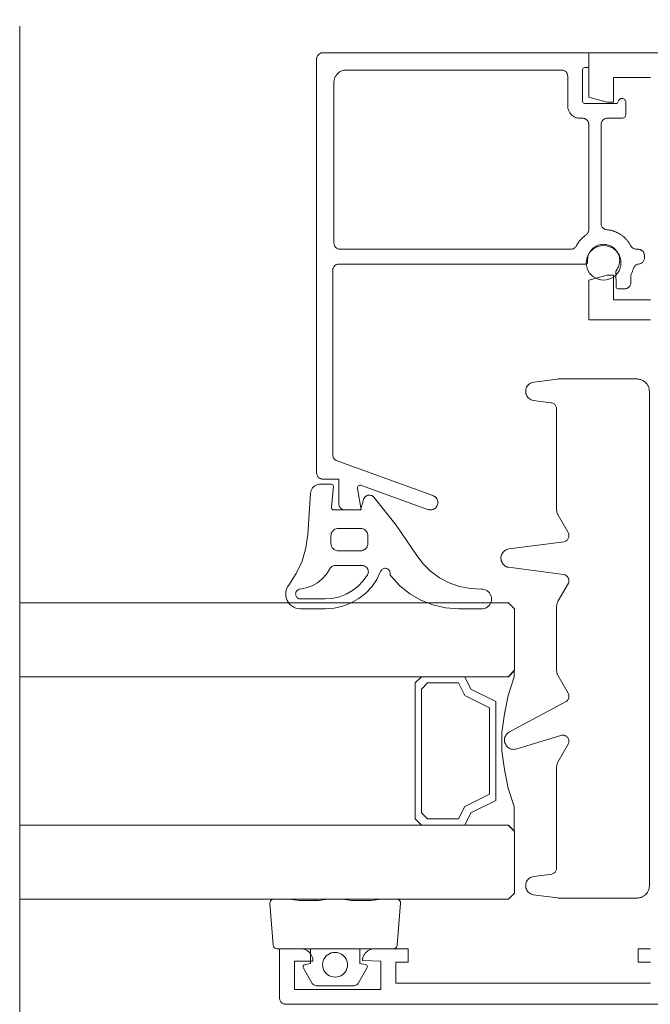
# Paper-space layout 'AD-02 DETAL MONTAŻU DRZWI' of a CAD drawing. Header units: millimetres. Extents: x 0 to 594, y 0 to 550.
# Tile 90 of 99: x 249 to 260, y 477 to 493. Entities that reach past the tile are written whole.
import ezdxf
from ezdxf.xclip import XClip

# ---------------------------------------------------------------- set-up
doc = ezdxf.new("R2010")
doc.units = ezdxf.units.MM
doc.header["$MEASUREMENT"] = 0
doc.header["$XCLIPFRAME"] = 0
doc.linetypes.add('przerywama detal', pattern=[120, 80, -40])
doc.layers.add('A_stolarka_Nr_pióra__1', color=7, linetype='Continuous', lineweight=20)
doc.layers.add('A_stolarka_Nr_pióra__2', color=8, linetype='Continuous', lineweight=13)
doc.layers.add('A_stolarka_Nr_pióra__10', color=7, linetype='Continuous', lineweight=13, true_color=0x4b4b4b)

# ---------------------------------------------------------------- blocks, each defined once
blk = doc.blocks.new('Rysunek_1_1', base_point=(-46422.798, -26825.258))
at = {"layer": 'A_stolarka_Nr_pióra__1', "color": 7, "linetype": 'Continuous', "lineweight": 20, "ltscale": 0.2}
for p, q in [((249.43, 483.765), (257.332, 483.765)), ((257.332, 483.765), (257.432, 483.665)), ((257.432, 482.665), (257.432, 483.665)), ((249.43, 482.565), (257.332, 482.565)), ((257.332, 482.565), (257.432, 482.665)), ((257.227, 481.385), (257.224, 481.382)), ((249.43, 480.165), (257.332, 480.165)), ((257.332, 480.165), (257.432, 480.065)), ((257.432, 479.065), (257.432, 480.065)), ((257.332, 478.965), (257.432, 479.065)), ((249.43, 478.965), (257.332, 478.965))]:
    blk.add_line(p, q, dxfattribs=at)
at = {"layer": 'A_stolarka_Nr_pióra__1', "color": 7, "linetype": 'Continuous', "lineweight": 20, "ltscale": 0.2, "flags": 128}
for points in [[(258.572, 491.845), (259.091, 491.845), (259.12, 491.895), (259.128, 491.906), (259.135, 491.912), (259.144, 491.918), (259.153, 491.922), (259.162, 491.924), (259.172, 491.925), (259.182, 491.924), (259.192, 491.921), (259.201, 491.917), (259.209, 491.912), (259.217, 491.905), (259.223, 491.897), (259.227, 491.888), (259.23, 491.878), (259.232, 491.868), (259.232, 491.665), (259.231, 491.655), (259.228, 491.645), (259.224, 491.636), (259.219, 491.628), (259.212, 491.62), (259.204, 491.614), (259.195, 491.61), (259.184, 491.606), (259.174, 491.605), (258.932, 491.605), (258.922, 491.604), (258.912, 491.603), (258.902, 491.6), (258.893, 491.597), (258.884, 491.593), (258.875, 491.587), (258.867, 491.581), (258.86, 491.574), (258.853, 491.567), (258.848, 491.559), (258.843, 491.55), (258.838, 491.541), (258.835, 491.531), (258.833, 491.522), (258.832, 491.512), (258.832, 489.902), (258.833, 489.889), (258.835, 489.877), (258.839, 489.865), (258.844, 489.854), (258.851, 489.843), (258.859, 489.834), (258.868, 489.825), (258.878, 489.818), (258.889, 489.812), (258.9, 489.807), (258.913, 489.804), (258.932, 489.801), (258.943, 489.8), (258.953, 489.798), (258.963, 489.796), (258.974, 489.794), (258.984, 489.792), (258.994, 489.79), (259.004, 489.787), (259.014, 489.784), (259.024, 489.781), (259.034, 489.778), (259.044, 489.774), (259.054, 489.771), (259.064, 489.767), (259.073, 489.763), (259.083, 489.758), (259.092, 489.754), (259.102, 489.749), (259.111, 489.744), (259.12, 489.739), (259.129, 489.734), (259.138, 489.728), (259.147, 489.723), (259.155, 489.717), (259.164, 489.711), (259.172, 489.704), (259.181, 489.698), (259.189, 489.691), (259.197, 489.685), (259.205, 489.678), (259.213, 489.671), (259.22, 489.664), (259.228, 489.656), (259.235, 489.649), (259.242, 489.641), (259.249, 489.633), (259.256, 489.625), (259.262, 489.617), (259.269, 489.609), (259.275, 489.6), (259.281, 489.592), (259.287, 489.583), (259.293, 489.574), (259.298, 489.566), (259.304, 489.557), (259.309, 489.547), (259.314, 489.538), (259.32, 489.528), (259.327, 489.519), (259.335, 489.511), (259.344, 489.504), (259.354, 489.498), (259.364, 489.493), (259.375, 489.489), (259.386, 489.486), (259.398, 489.485), (259.432, 489.485), (259.442, 489.484), (259.452, 489.483), (259.461, 489.48), (259.471, 489.477), (259.48, 489.473), (259.488, 489.467), (259.496, 489.461), (259.504, 489.454), (259.51, 489.447), (259.516, 489.439), (259.521, 489.43), (259.525, 489.421), (259.528, 489.411), (259.53, 489.402), (259.532, 489.392), (259.532, 489.345), (259.531, 489.332), (259.529, 489.32), (259.525, 489.308), (259.519, 489.297), (259.513, 489.286), (259.505, 489.276), (259.495, 489.268), (259.485, 489.26), (259.474, 489.254), (259.463, 489.25), (259.45, 489.247), (259.438, 489.245), (259.428, 489.243), (259.418, 489.241), (259.409, 489.237), (259.4, 489.232), (259.391, 489.226), (259.383, 489.22), (259.376, 489.213), (259.369, 489.205), (259.364, 489.196), (259.359, 489.187), (259.355, 489.177), (259.352, 489.167), (259.349, 489.156), (259.345, 489.144), (259.341, 489.133), (259.337, 489.123), (259.333, 489.112), (259.328, 489.101), (259.323, 489.09), (259.319, 489.081), (259.316, 489.071), (259.313, 489.061), (259.312, 489.05), (259.312, 488.945), (259.311, 488.935), (259.31, 488.925), (259.307, 488.915), (259.304, 488.906), (259.299, 488.897), (259.294, 488.888), (259.288, 488.88), (259.281, 488.873), (259.274, 488.866), (259.266, 488.861), (259.257, 488.856), (259.248, 488.852), (259.238, 488.848), (259.225, 488.846), (259.215, 488.845), (259.112, 488.845), (259.101, 488.846), (259.091, 488.851), (259.083, 488.857), (259.077, 488.866), (259.073, 488.876), (259.072, 489.128), (259.073, 489.138), (259.09, 489.164), (259.101, 489.183), (259.111, 489.202), (259.118, 489.222), (259.124, 489.243), (259.129, 489.264), (259.131, 489.286), (259.132, 489.307), (259.131, 489.329), (259.128, 489.35), (259.123, 489.371), (259.117, 489.392), (259.109, 489.412), (259.099, 489.431), (259.088, 489.45), (259.075, 489.467), (259.061, 489.483), (259.046, 489.498), (259.029, 489.512), (259.011, 489.524), (258.993, 489.535), (258.973, 489.544), (258.953, 489.552), (258.932, 489.558), (258.911, 489.562), (258.889, 489.564), (258.868, 489.565), (258.846, 489.564), (258.825, 489.561), (258.804, 489.556), (258.783, 489.549), (258.763, 489.541), (258.744, 489.532), (258.726, 489.52), (258.709, 489.507), (258.692, 489.493), (258.677, 489.478), (258.664, 489.461), (258.652, 489.443), (258.641, 489.424), (258.632, 489.405), (258.624, 489.385), (258.619, 489.364), (258.615, 489.343), (258.612, 489.321), (258.612, 489.3), (258.613, 489.278), (258.612, 489.267), (258.608, 489.258), (258.6, 489.25), (258.591, 489.246), (254.592, 489.245), (254.582, 489.244), (254.572, 489.243), (254.562, 489.24), (254.553, 489.237), (254.544, 489.233), (254.535, 489.227), (254.527, 489.221), (254.52, 489.214), (254.513, 489.207), (254.508, 489.199), (254.503, 489.19), (254.498, 489.181), (254.495, 489.171), (254.493, 489.162), (254.492, 489.152), (254.492, 486.158), (254.492, 486.147), (254.494, 486.137), (254.497, 486.127), (254.5, 486.117), (254.505, 486.108), (254.511, 486.099), (254.517, 486.091), (254.524, 486.084), (254.532, 486.077), (254.541, 486.071), (254.55, 486.067), (256.113, 485.498), (256.128, 485.491), (256.141, 485.483), (256.154, 485.473), (256.165, 485.461), (256.174, 485.448), (256.181, 485.434), (256.187, 485.419), (256.19, 485.403), (256.192, 485.387), (256.191, 485.371), (256.188, 485.355), (256.183, 485.34), (256.176, 485.326), (256.167, 485.312), (256.157, 485.3), (256.145, 485.29), (256.131, 485.281), (256.117, 485.274), (256.102, 485.269), (256.086, 485.266), (256.07, 485.265), (256.054, 485.266), (256.038, 485.27), (254.958, 485.663), (254.947, 485.665), (254.936, 485.665), (254.925, 485.663), (254.915, 485.659), (254.906, 485.652), (254.899, 485.643), (254.894, 485.633), (254.891, 485.623), (254.891, 485.611), (254.952, 485.265), (254.692, 485.265), (254.682, 485.265), (254.672, 485.267), (254.662, 485.269), (254.653, 485.273), (254.644, 485.277), (254.635, 485.282), (254.627, 485.289), (254.62, 485.295), (254.613, 485.303), (254.608, 485.311), (254.603, 485.32), (254.598, 485.329), (254.595, 485.339), (254.593, 485.348), (254.592, 485.358), (254.592, 485.765), (254.332, 485.765), (254.322, 485.765), (254.312, 485.767), (254.302, 485.769), (254.293, 485.773), (254.284, 485.777), (254.275, 485.782), (254.267, 485.789), (254.26, 485.795), (254.253, 485.803), (254.248, 485.811), (254.243, 485.82), (254.238, 485.829), (254.235, 485.839), (254.233, 485.852), (254.232, 485.862), (254.232, 492.565), (254.232, 492.575), (254.234, 492.585), (254.236, 492.595), (254.24, 492.604), (254.244, 492.613), (254.249, 492.622), (254.255, 492.629), (254.262, 492.637), (254.27, 492.643), (254.278, 492.649), (254.287, 492.654), (254.296, 492.658), (254.305, 492.661), (254.315, 492.664), (254.325, 492.665), (258.632, 492.665), (258.632, 492.425), (258.572, 492.425), (258.561, 492.424), (258.551, 492.419), (258.543, 492.413), (258.537, 492.404), (258.533, 492.394), (258.532, 491.885), (258.533, 491.874), (258.537, 491.865), (258.544, 491.856), (258.553, 491.85), (258.563, 491.846)], [(258.192, 492.385), (258.202, 492.384), (258.212, 492.383), (258.221, 492.38), (258.231, 492.377), (258.24, 492.373), (258.248, 492.367), (258.256, 492.361), (258.264, 492.354), (258.27, 492.347), (258.276, 492.339), (258.281, 492.33), (258.285, 492.321), (258.288, 492.311), (258.29, 492.302), (258.292, 492.292), (258.292, 491.805), (258.292, 491.792), (258.294, 491.778), (258.296, 491.765), (258.299, 491.752), (258.303, 491.739), (258.308, 491.727), (258.313, 491.715), (258.32, 491.703), (258.327, 491.692), (258.335, 491.681), (258.343, 491.671), (258.353, 491.661), (258.363, 491.652), (258.373, 491.644), (258.384, 491.636), (258.396, 491.63), (258.408, 491.624), (258.42, 491.618), (258.433, 491.614), (258.445, 491.61), (258.459, 491.608), (258.472, 491.606), (258.485, 491.605), (258.532, 491.605), (258.542, 491.604), (258.552, 491.603), (258.561, 491.6), (258.571, 491.597), (258.58, 491.593), (258.588, 491.587), (258.596, 491.581), (258.604, 491.574), (258.61, 491.567), (258.616, 491.559), (258.621, 491.55), (258.625, 491.541), (258.628, 491.531), (258.63, 491.522), (258.632, 491.512), (258.632, 489.799), (258.631, 489.789), (258.63, 489.779), (258.627, 489.769), (258.623, 489.759), (258.619, 489.75), (258.613, 489.741), (258.607, 489.733), (258.6, 489.726), (258.592, 489.719), (258.58, 489.711), (258.572, 489.705), (258.564, 489.699), (258.556, 489.692), (258.548, 489.686), (258.54, 489.679), (258.532, 489.672), (258.525, 489.665), (258.518, 489.658), (258.51, 489.65), (258.503, 489.643), (258.496, 489.635), (258.49, 489.628), (258.483, 489.62), (258.477, 489.612), (258.471, 489.603), (258.465, 489.595), (258.459, 489.587), (258.453, 489.578), (258.447, 489.569), (258.442, 489.561), (258.437, 489.552), (258.432, 489.543), (258.426, 489.532), (258.42, 489.523), (258.412, 489.514), (258.403, 489.507), (258.394, 489.5), (258.384, 489.494), (258.373, 489.49), (258.362, 489.487), (258.35, 489.485), (254.612, 489.485), (254.602, 489.485), (254.592, 489.487), (254.582, 489.489), (254.573, 489.493), (254.564, 489.497), (254.555, 489.502), (254.547, 489.509), (254.54, 489.515), (254.533, 489.523), (254.528, 489.531), (254.523, 489.54), (254.518, 489.549), (254.515, 489.559), (254.513, 489.568), (254.512, 489.578), (254.512, 492.185), (254.512, 492.198), (254.514, 492.212), (254.516, 492.225), (254.519, 492.238), (254.523, 492.251), (254.528, 492.263), (254.533, 492.275), (254.54, 492.287), (254.547, 492.298), (254.555, 492.309), (254.563, 492.319), (254.573, 492.329), (254.583, 492.338), (254.593, 492.346), (254.604, 492.354), (254.616, 492.36), (254.628, 492.366), (254.64, 492.372), (254.653, 492.376), (254.665, 492.379), (254.679, 492.382), (254.692, 492.384), (254.705, 492.385)], [(255.927, 480.165), (255.827, 480.265), (255.827, 482.465), (255.927, 482.565), (256.627, 482.565), (256.727, 482.365), (257.127, 482.165), (257.127, 480.565), (256.727, 480.365), (256.627, 480.165)], [(256.627, 482.565), (256.727, 482.365), (257.127, 482.165), (257.127, 480.565), (256.727, 480.365), (256.627, 480.165), (257.327, 480.165), (257.427, 480.065), (257.427, 480.465), (257.327, 480.765), (257.267, 481.065), (257.227, 481.365), (257.227, 481.665), (257.267, 481.965), (257.327, 482.265), (257.427, 482.565), (257.427, 482.665), (257.327, 482.565)], [(256.027, 480.265), (255.927, 480.365), (255.927, 482.365), (256.027, 482.465), (256.527, 482.465), (256.627, 482.265), (257.027, 482.065), (257.027, 480.665), (256.627, 480.465), (256.527, 480.265)]]:
    blk.add_lwpolyline(points, close=True, dxfattribs=at)
for points in [[(259.632, 488.345), (258.632, 488.345), (258.632, 488.985), (258.932, 489.065), (259.032, 489.065), (259.032, 488.665), (259.632, 488.665)], [(259.632, 492.265), (259.032, 492.265), (259.032, 491.865), (258.932, 491.865), (258.632, 491.945), (258.632, 492.665), (267.432, 492.665)], [(259.632, 478.165), (259.432, 478.165), (259.432, 477.945), (259.632, 477.945)], [(259.632, 477.605), (255.512, 477.605), (255.512, 477.945), (255.712, 477.945), (255.712, 478.165), (255.172, 478.165), (255.158, 478.164), (255.145, 478.163), (255.132, 478.161), (255.119, 478.158), (255.106, 478.154), (255.094, 478.149), (255.082, 478.143), (255.07, 478.137), (255.059, 478.13), (255.048, 478.122), (255.038, 478.113), (255.028, 478.104), (255.019, 478.094), (255.011, 478.084), (255.003, 478.073), (254.996, 478.061), (254.99, 478.049), (254.985, 478.037), (254.981, 478.024), (254.977, 478.011), (254.975, 477.998), (254.973, 477.985), (254.972, 477.972), (255.272, 477.965), (255.272, 477.505), (253.872, 477.505), (253.872, 477.965), (254.172, 477.965), (254.171, 477.978), (254.17, 477.992), (254.168, 478.005), (254.165, 478.018), (254.161, 478.031), (254.156, 478.043), (254.15, 478.055), (254.144, 478.067), (254.137, 478.078), (254.129, 478.089), (254.12, 478.099), (254.111, 478.109), (254.101, 478.118), (254.09, 478.126), (254.079, 478.134), (254.068, 478.14), (254.056, 478.146), (254.044, 478.152), (254.031, 478.156), (254.018, 478.159), (254.005, 478.162), (253.992, 478.164), (253.978, 478.165), (253.632, 478.165), (253.632, 477.365), (253.632, 477.355), (253.634, 477.345), (253.636, 477.335), (253.64, 477.326), (253.646, 477.314), (253.651, 477.306), (253.658, 477.298), (253.667, 477.289), (253.675, 477.282), (253.687, 477.276), (253.699, 477.27), (253.709, 477.268), (253.719, 477.266), (253.732, 477.265), (272.432, 477.265)]]:
    blk.add_lwpolyline(points, dxfattribs=at)
at = {"layer": 'A_stolarka_Nr_pióra__10', "color": 251, "linetype": 'przerywama detal', "lineweight": 13, "ltscale": 0.2, "true_color": 0x4b4b4b}
blk.add_line((249.43, 517.094), (249.43, 457.094), dxfattribs=at)
at = {"layer": 'A_stolarka_Nr_pióra__2', "color": 8, "linetype": 'Continuous', "lineweight": 13, "ltscale": 0.2, "flags": 128}
for points in [[(258.872, 488.985), (258.828, 488.988), (258.785, 488.999), (258.745, 489.015), (258.707, 489.038), (258.674, 489.067), (258.645, 489.1), (258.622, 489.138), (258.606, 489.178), (258.595, 489.221), (258.592, 489.265), (258.595, 489.309), (258.606, 489.351), (258.622, 489.392), (258.645, 489.43), (258.674, 489.463), (258.707, 489.491), (258.745, 489.514), (258.785, 489.531), (258.828, 489.541), (258.872, 489.545), (258.916, 489.541), (258.958, 489.531), (258.999, 489.514), (259.036, 489.491), (259.07, 489.463), (259.098, 489.43), (259.121, 489.392), (259.138, 489.351), (259.148, 489.309), (259.152, 489.265), (259.148, 489.221), (259.138, 489.178), (259.121, 489.138), (259.098, 489.1), (259.07, 489.067), (259.036, 489.038), (258.999, 489.015), (258.958, 488.999), (258.916, 488.988)], [(259.412, 487.385), (258.138, 487.385), (258.128, 487.384), (257.742, 487.334), (257.724, 487.33), (257.707, 487.324), (257.69, 487.317), (257.674, 487.307), (257.66, 487.295), (257.647, 487.282), (257.636, 487.267), (257.627, 487.251), (257.62, 487.235), (257.615, 487.217), (257.612, 487.199), (257.612, 487.18), (257.614, 487.162), (257.617, 487.144), (257.624, 487.127), (257.632, 487.11), (257.642, 487.095), (257.654, 487.081), (257.667, 487.069), (257.682, 487.058), (257.698, 487.049), (257.715, 487.042), (257.733, 487.038), (258.025, 486.999), (258.037, 486.997), (258.049, 486.993), (258.06, 486.988), (258.07, 486.981), (258.079, 486.973), (258.088, 486.965), (258.095, 486.955), (258.101, 486.944), (258.106, 486.933), (258.109, 486.921), (258.111, 486.909), (258.112, 485.276), (258.112, 485.265), (258.113, 485.254), (258.115, 485.243), (258.117, 485.232), (258.119, 485.221), (258.123, 485.21), (258.127, 485.2), (258.131, 485.19), (258.136, 485.18), (258.298, 484.899), (258.304, 484.888), (258.308, 484.876), (258.311, 484.864), (258.312, 484.851), (258.311, 484.839), (258.309, 484.826), (258.306, 484.814), (258.301, 484.803), (258.294, 484.792), (258.286, 484.782), (258.277, 484.774), (258.267, 484.766), (258.257, 484.76), (258.245, 484.755), (258.233, 484.751), (257.342, 484.634), (257.324, 484.63), (257.307, 484.624), (257.29, 484.617), (257.274, 484.607), (257.26, 484.595), (257.247, 484.582), (257.236, 484.567), (257.227, 484.551), (257.22, 484.535), (257.215, 484.517), (257.212, 484.499), (257.212, 484.48), (257.214, 484.462), (257.217, 484.444), (257.224, 484.427), (257.232, 484.41), (257.242, 484.395), (257.254, 484.381), (257.267, 484.369), (257.282, 484.358), (257.298, 484.349), (257.315, 484.342), (257.333, 484.338), (258.225, 484.22), (258.237, 484.218), (258.249, 484.214), (258.26, 484.208), (258.271, 484.202), (258.28, 484.194), (258.289, 484.184), (258.296, 484.174), (258.302, 484.163), (258.307, 484.152), (258.31, 484.139), (258.312, 484.127), (258.312, 484.114), (258.31, 484.102), (258.307, 484.09), (258.302, 484.078), (258.139, 483.794), (258.133, 483.784), (258.129, 483.774), (258.124, 483.764), (258.121, 483.753), (258.118, 483.743), (258.115, 483.732), (258.114, 483.721), (258.112, 483.71), (258.112, 483.699), (258.112, 482.676), (258.112, 482.665), (258.113, 482.654), (258.115, 482.643), (258.117, 482.632), (258.119, 482.621), (258.123, 482.61), (258.127, 482.6), (258.131, 482.59), (258.136, 482.58), (258.298, 482.299), (258.303, 482.29), (258.307, 482.28), (258.309, 482.27), (258.311, 482.26), (258.312, 482.25), (258.311, 482.24), (258.31, 482.23), (258.307, 482.22), (258.304, 482.21), (258.3, 482.201), (258.294, 482.192), (258.288, 482.184), (258.281, 482.177), (258.273, 482.17), (258.265, 482.164), (257.348, 481.673), (257.332, 481.663), (257.318, 481.651), (257.305, 481.638), (257.293, 481.623), (257.284, 481.606), (257.277, 481.589), (257.272, 481.571), (257.27, 481.552), (257.269, 481.533), (257.271, 481.515), (257.276, 481.496), (257.283, 481.479), (257.291, 481.462), (257.302, 481.447), (257.315, 481.433), (257.329, 481.421), (257.345, 481.41), (257.362, 481.402), (257.379, 481.396), (257.398, 481.392), (257.417, 481.391), (257.435, 481.392), (257.454, 481.395), (258.183, 481.617), (258.192, 481.619), (258.203, 481.62), (258.213, 481.621), (258.223, 481.62), (258.233, 481.619), (258.243, 481.616), (258.252, 481.612), (258.261, 481.608), (258.27, 481.602), (258.278, 481.596), (258.285, 481.589), (258.292, 481.581), (258.297, 481.573), (258.302, 481.564), (258.306, 481.554), (258.309, 481.545), (258.311, 481.535), (258.312, 481.524), (258.312, 481.514), (258.31, 481.504), (258.308, 481.494), (258.305, 481.485), (258.301, 481.475), (258.139, 481.194), (258.133, 481.184), (258.129, 481.174), (258.124, 481.164), (258.121, 481.153), (258.118, 481.143), (258.115, 481.132), (258.114, 481.121), (258.112, 481.11), (258.112, 481.099), (258.112, 479.47), (258.111, 479.458), (258.109, 479.446), (258.105, 479.434), (258.1, 479.423), (258.094, 479.412), (258.086, 479.403), (258.077, 479.394), (258.067, 479.387), (258.057, 479.381), (258.046, 479.376), (258.034, 479.372), (257.742, 479.334), (257.724, 479.33), (257.707, 479.324), (257.69, 479.317), (257.674, 479.307), (257.66, 479.295), (257.647, 479.282), (257.636, 479.267), (257.627, 479.251), (257.62, 479.235), (257.615, 479.217), (257.612, 479.199), (257.612, 479.18), (257.614, 479.162), (257.617, 479.144), (257.624, 479.127), (257.632, 479.11), (257.642, 479.095), (257.654, 479.081), (257.667, 479.069), (257.682, 479.058), (257.698, 479.049), (257.715, 479.042), (257.733, 479.038), (258.125, 478.986), (258.135, 478.985), (259.412, 478.985), (259.425, 478.985), (259.438, 478.987), (259.452, 478.989), (259.465, 478.992), (259.477, 478.996), (259.49, 479.001), (259.502, 479.006), (259.514, 479.013), (259.525, 479.02), (259.536, 479.028), (259.546, 479.037), (259.556, 479.046), (259.565, 479.056), (259.573, 479.066), (259.58, 479.077), (259.587, 479.089), (259.593, 479.101), (259.598, 479.113), (259.603, 479.126), (259.606, 479.139), (259.609, 479.152), (259.611, 479.165), (259.612, 479.178), (259.612, 487.185), (259.611, 487.198), (259.61, 487.212), (259.608, 487.225), (259.605, 487.238), (259.601, 487.251), (259.596, 487.263), (259.59, 487.275), (259.584, 487.287), (259.577, 487.298), (259.569, 487.309), (259.56, 487.319), (259.551, 487.329), (259.541, 487.338), (259.53, 487.346), (259.519, 487.354), (259.508, 487.36), (259.496, 487.366), (259.484, 487.372), (259.471, 487.376), (259.458, 487.379), (259.445, 487.382), (259.432, 487.384), (259.418, 487.385)], [(256.892, 483.985), (256.918, 483.984), (256.943, 483.979), (256.966, 483.97), (256.989, 483.958), (257.009, 483.942), (257.026, 483.923), (257.04, 483.902), (257.05, 483.878), (257.057, 483.854), (257.059, 483.828), (257.058, 483.803), (257.052, 483.778), (257.043, 483.755), (257.03, 483.733), (257.014, 483.713), (256.994, 483.696), (256.973, 483.683), (256.95, 483.673), (256.925, 483.667), (256.899, 483.665), (256.528, 483.665), (256.318, 483.681), (256.113, 483.728), (255.918, 483.805), (255.736, 483.91), (255.572, 484.042), (255.429, 484.197), (255.423, 484.208), (255.421, 484.221), (255.421, 484.241), (255.42, 484.253), (255.417, 484.265), (255.413, 484.277), (255.406, 484.287), (255.399, 484.297), (255.389, 484.305), (255.379, 484.312), (255.368, 484.317), (255.356, 484.32), (255.344, 484.321), (255.332, 484.321), (255.319, 484.318), (255.308, 484.314), (255.297, 484.308), (255.287, 484.301), (255.279, 484.292), (255.272, 484.282), (255.266, 484.271), (255.204, 484.142), (255.123, 484.024), (255.026, 483.92), (254.913, 483.831), (254.79, 483.76), (254.657, 483.707), (254.517, 483.676), (254.374, 483.665), (253.972, 483.665), (253.934, 483.668), (253.897, 483.677), (253.862, 483.692), (253.829, 483.712), (253.8, 483.737), (253.776, 483.766), (253.756, 483.799), (253.742, 483.834), (253.734, 483.872), (253.732, 483.91), (253.735, 483.948), (253.745, 483.985), (253.761, 484.019), (253.781, 484.051), (253.903, 484.236), (253.997, 484.437), (254.059, 484.65), (254.089, 484.87), (254.132, 485.535), (254.136, 485.559), (254.143, 485.582), (254.153, 485.604), (254.166, 485.624), (254.183, 485.642), (254.202, 485.657), (254.222, 485.669), (254.245, 485.678), (254.268, 485.683), (254.292, 485.685), (254.462, 485.685), (254.474, 485.683), (254.485, 485.678), (254.493, 485.67), (254.499, 485.659), (254.502, 485.648), (254.473, 485.309), (254.473, 485.297), (254.478, 485.285), (254.485, 485.276), (254.495, 485.269), (254.507, 485.265), (254.942, 485.265), (254.987, 485.431), (254.992, 485.446), (254.999, 485.459), (255.009, 485.472), (255.02, 485.482), (255.033, 485.491), (255.046, 485.498), (255.061, 485.503), (255.076, 485.505), (255.092, 485.505), (255.107, 485.502), (255.122, 485.497), (255.136, 485.49), (255.148, 485.481), (255.159, 485.47), (255.518, 485.019), (255.843, 484.543), (255.949, 484.4), (256.075, 484.275), (256.218, 484.169), (256.375, 484.086), (256.542, 484.026), (256.717, 483.993)], [(255.062, 484.845), (255.061, 484.864), (255.056, 484.882), (255.049, 484.9), (255.039, 484.916), (255.027, 484.93), (255.013, 484.942), (254.997, 484.952), (254.979, 484.959), (254.961, 484.964), (254.942, 484.965), (254.582, 484.965), (254.563, 484.964), (254.545, 484.959), (254.528, 484.952), (254.512, 484.942), (254.497, 484.93), (254.485, 484.916), (254.475, 484.9), (254.468, 484.882), (254.464, 484.864), (254.462, 484.845), (254.462, 484.725), (254.464, 484.706), (254.468, 484.688), (254.475, 484.671), (254.485, 484.654), (254.497, 484.64), (254.512, 484.628), (254.528, 484.618), (254.545, 484.611), (254.563, 484.606), (254.582, 484.605), (254.942, 484.605), (254.961, 484.606), (254.979, 484.611), (254.997, 484.618), (255.013, 484.628), (255.027, 484.64), (255.039, 484.654), (255.049, 484.671), (255.056, 484.688), (255.061, 484.706), (255.062, 484.725)], [(254.368, 483.825), (253.972, 483.825), (253.959, 483.826), (253.946, 483.829), (253.935, 483.834), (253.924, 483.841), (253.914, 483.849), (253.906, 483.859), (253.899, 483.87), (253.895, 483.882), (253.893, 483.895), (253.892, 483.908), (253.893, 483.92), (253.897, 483.933), (253.902, 483.944), (253.909, 483.955), (253.918, 483.964), (253.928, 483.972), (253.939, 483.978), (253.951, 483.983), (253.964, 483.985), (254.063, 484.003), (254.158, 484.036), (254.245, 484.086), (254.323, 484.149), (254.39, 484.225), (254.443, 484.31), (254.451, 484.324), (254.461, 484.336), (254.473, 484.346), (254.486, 484.354), (254.501, 484.36), (254.516, 484.364), (254.532, 484.365), (254.968, 484.365), (254.984, 484.364), (255, 484.36), (255.015, 484.353), (255.029, 484.345), (255.041, 484.334), (255.051, 484.321), (255.059, 484.307), (255.064, 484.292), (255.067, 484.276), (255.068, 484.26), (255.066, 484.244), (255.061, 484.228), (255.054, 484.213), (254.986, 484.117), (254.905, 484.032), (254.812, 483.96), (254.71, 483.902), (254.6, 483.859), (254.485, 483.834)], [(255.278, 478.965), (255.116, 478.945), (254.792, 478.945), (254.657, 478.965), (254.406, 478.965), (254.272, 478.945), (253.947, 478.945), (253.786, 478.965), (253.535, 478.965), (253.516, 478.962), (253.499, 478.953), (253.486, 478.938), (253.478, 478.921), (253.475, 478.901), (253.528, 478.221), (253.532, 478.204), (253.541, 478.188), (253.554, 478.175), (253.571, 478.168), (253.588, 478.165), (255.475, 478.165), (255.493, 478.168), (255.509, 478.175), (255.522, 478.188), (255.531, 478.204), (255.535, 478.221), (255.588, 478.901), (255.586, 478.921), (255.578, 478.938), (255.565, 478.953), (255.547, 478.962), (255.528, 478.965)], [(254.532, 477.705), (254.5, 477.707), (254.469, 477.713), (254.439, 477.725), (254.412, 477.742), (254.387, 477.762), (254.367, 477.786), (254.35, 477.813), (254.337, 477.842), (254.33, 477.873), (254.327, 477.905), (254.33, 477.937), (254.337, 477.968), (254.35, 477.997), (254.367, 478.024), (254.387, 478.048), (254.412, 478.068), (254.439, 478.084), (254.469, 478.096), (254.5, 478.103), (254.532, 478.105), (254.563, 478.102), (254.594, 478.095), (254.623, 478.083), (254.649, 478.067), (254.673, 478.046), (254.694, 478.022), (254.71, 477.996), (254.722, 477.967), (254.729, 477.936), (254.732, 477.905), (254.729, 477.874), (254.722, 477.843), (254.71, 477.814), (254.694, 477.787), (254.673, 477.764), (254.649, 477.743), (254.623, 477.727), (254.594, 477.715), (254.563, 477.707)]]:
    blk.add_lwpolyline(points, close=True, dxfattribs=at)
blk.add_lwpolyline([(254.132, 478.165), (254.132, 477.925), (254.045, 477.91), (254.033, 477.906), (254.023, 477.899), (254.016, 477.888), (254.012, 477.876), (254.013, 477.863), (254.017, 477.851), (254.153, 477.615), (254.162, 477.603), (254.172, 477.592), (254.184, 477.582), (254.197, 477.575), (254.211, 477.569), (254.225, 477.566), (254.24, 477.565), (254.824, 477.565), (254.838, 477.566), (254.853, 477.569), (254.867, 477.575), (254.88, 477.582), (254.892, 477.592), (254.902, 477.603), (254.91, 477.615), (255.046, 477.851), (255.051, 477.863), (255.052, 477.876), (255.048, 477.888), (255.041, 477.899), (255.031, 477.906), (255.018, 477.91), (254.932, 477.925), (254.932, 478.165)], dxfattribs=at)

psp = doc.layouts.new('AD-02 DETAL MONTAŻU DRZWI')

# ---------------------------------------------------------------- block references
at = {"color": 37, "linetype": 'Continuous', "lineweight": 5, "true_color": 0x656532}
ref = psp.add_blockref('Rysunek_1_1', (-46422.798, -26825.258), dxfattribs=at)
XClip(ref).set_block_clipping_path([(39.90003743, 274.842170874), (528.4304887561, 524.007291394)])

doc.saveas('drawing.dxf')
